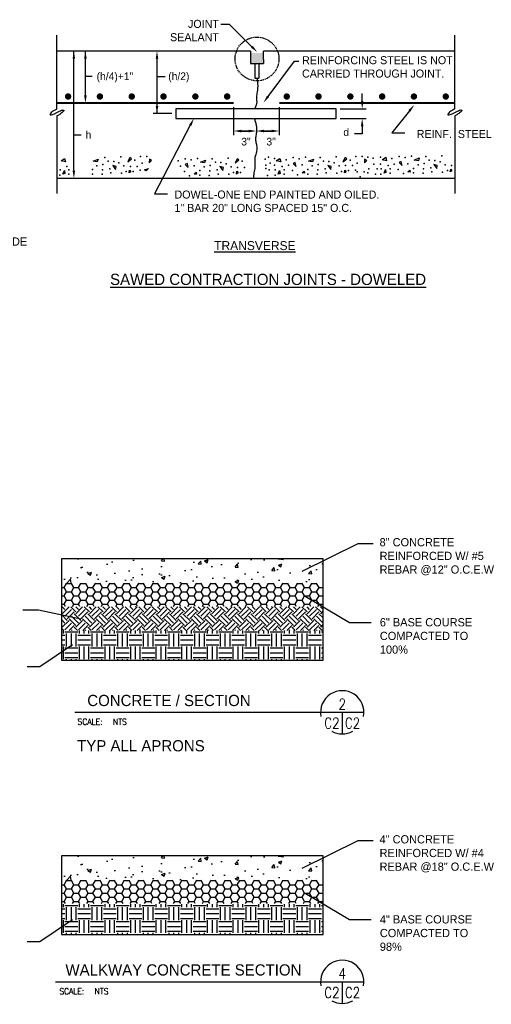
# Model space of a CAD drawing. Header units: inches. Extents: x 614 to 1183, y -159 to 223.
# Tile 19 of 19: x 1079 to 1183, y -5 to 211. Entities that reach past the tile are written whole.
import ezdxf
from ezdxf.enums import TextEntityAlignment as Align

# ---------------------------------------------------------------- set-up
doc = ezdxf.new("R2010")
doc.units = ezdxf.units.IN
doc.header["$MEASUREMENT"] = 0
doc.linetypes.add('HIDDEN', pattern=[0.375, 0.25, -0.125])
for name, color, linetype in [('A-ANNO-BUGS', 2, 'Continuous'), ('c-pr-conc-dtl', 6, 'Continuous'), ('c-text', 6, 'Continuous'), ('COM-TXT-100', 6, 'Continuous'), ('DIM', 2, 'Continuous'), ('HATCH', 15, 'Continuous'), ('HIDDEN', 7, 'HIDDEN'), ('T2', 4, 'Continuous'), ('TEXT', 3, 'Continuous'), ('TEXT-L', 4, 'Continuous')]:
    doc.layers.add(name, color=color, linetype=linetype)
doc.styles.add('L120', font='simplex', dxfattribs={"height": 0.12})
doc.styles.add('TIGHT', font='SIMPLEX', dxfattribs={"width": 0.85})
doc.dimstyles.new('Copy of Standard', dxfattribs={"dimtxt": 0.125, "dimasz": 0.18, "dimexe": 0.18, "dimexo": 0.0625, "dimgap": 0.09, "dimtad": 1, "dimdec": 4, "dimzin": 0, "dimdsep": 46, "dimtxsty": 'Standard', "dimcen": 0.09, "dimclrd": 2, "dimclre": 2, "dimadec": 0, "dimazin": 0, "dimtfac": 1, "dimtdec": 4, "dimtofl": 0, "dimtmove": 0, "dimatfit": 3, "dimfxl": 0, "dimtolj": 1, "dimtzin": 0, "dimarcsym": 0})

# ---------------------------------------------------------------- blocks, each defined once
blk = doc.blocks.new('DETTAG')
at = {"linetype": 'Continuous'}
blk.add_line((-0.25, 0), (0.25, 0), dxfattribs=at)
blk.add_line((0, 0), (0, -0.25))
for start, end in [(349.193077, 550.806923), (241.044976, 298.955024)]:
    blk.add_arc((0, 0), 0.25, start, end)
at = {"style": 'TIGHT', "width": 0.8}
blk.add_attdef('NO', text='', height=0.125, dxfattribs=at).set_placement((0, 0.03125), align=Align.CENTER)
blk.add_attdef('FROM', text='', height=0.125, dxfattribs=at).set_placement((-0.03125, -0.1875), align=Align.RIGHT)
blk.add_attdef('TO', (0.03125, -0.1875), '', height=0.125, dxfattribs=at)

msp = doc.modelspace()

# ---------------------------------------------------------------- hatches: boundary and pattern name
at = {"layer": 'c-text'}
h = msp.add_hatch(dxfattribs=at)
h.set_pattern_fill('AR-CONC', color=256, scale=1.125017, style=0)
h.set_pattern_definition([(50, (884.037, 28.771), (8.0693, -0.70597), [0.84376, -9.2814]), (355, (884.037, 28.771), (-1.56098, 8.4623), [0.675, -7.42511]), (100.4514, (884.709, 28.7124), (6.50833, 7.75631), [0.7171, -7.88797]), (46.184, (884.037, 31.021), (12.00665, -1.8621), [1.26564, -13.9221]), (96.6356, (885.037, 30.866), (10.5151, 10.959), [1.07563, -11.83195]), (351.184, (884.037, 31.021), (10.5151, 10.959), [1.0125, -11.13767]), (21, (885.162, 30.459), (6.7153, -4.52953), [0.84376, -9.2814]), (326, (885.162, 30.459), (2.73734, 8.15806), [0.675, -7.42511]), (71.4514, (885.721, 30.081), (9.45265, 3.62852), [0.7171, -7.88797]), (37.5, (884.0367, 28.7713), (0.1368, 3.745114), [0, -7.33511, 0, -7.537616, 0, -7.45324]), (7.5, (884.0367, 28.7713), (2.95958, 4.4372), [0, -4.297566, 0, -7.16636, 0, -2.84067]), (327.5, (881.528, 28.7713), (6.005595, -0.253746), [0, -2.81254, 0, -8.775135, 0, -11.64393]), (317.5, (880.403, 28.7713), (6.56095, 1.1262), [0, -3.65631, 0, -5.82759, 0, -8.26888])])
h.paths.add_polyline_path([(1145.98, 92.63), (1088.58, 92.63), (1088.58, 87.3), (1145.98, 87.3)])
h = msp.add_hatch(dxfattribs=at)
h.set_pattern_fill('HONEY', color=2, scale=8.43763, style=0)
h.set_pattern_definition([(0, (884.03675, 28.7713), (1.5820556, 0.9134002), [1.054704, -2.109408]), (120, (884.03675, 28.7713), (-1.5820556, 0.9134002), [1.054704, -2.109408]), (60, (884.03675, 28.7713), (3e-09, 1.8268005), [-2.109408, 1.054704])])
h.paths.add_polyline_path([(1145.98, 87.3), (1088.58, 87.3), (1088.58, 82.18), (1145.98, 82.18)])
h = msp.add_hatch(dxfattribs=at)
h.set_pattern_fill('EARTH', color=2, scale=8.43763, angle=45, style=0)
h.set_pattern_definition([(45, (884.0367, 28.7713), (3e-16, 2.983153), [2.109408, -2.109408]), (45, (883.4774, 29.3306), (3e-16, 2.983153), [2.109408, -2.109408]), (45, (882.918, 29.89), (3e-16, 2.983153), [2.109408, -2.109408]), (135, (882.918, 30.2629), (-2.983153, 6e-16), [2.109408, -2.109408]), (135, (883.4774, 30.8222), (-2.983153, 6e-16), [2.109408, -2.109408]), (135, (884.0367, 31.3815), (-2.983153, 6e-16), [2.109408, -2.109408])])
h.paths.add_polyline_path([(1146.01, 82.11), (1088.58, 82.11), (1088.58, 76.9), (1146.01, 76.9)])
h = msp.add_hatch(dxfattribs=at)
h.set_pattern_fill('EARTH', color=256, scale=11.250173, style=0)
h.set_pattern_definition([(0, (884.0367, 28.7713), (2.812543, 2.812543), [2.812543, -2.812543]), (0, (884.0367, 29.826), (2.812543, 2.812543), [2.812543, -2.812543]), (0, (884.0367, 30.8807), (2.812543, 2.812543), [2.812543, -2.812543]), (90, (884.3883, 31.2322), (-2.812543, 2.812543), [2.812543, -2.812543]), (90, (885.443, 31.2322), (-2.812543, 2.812543), [2.812543, -2.812543]), (90, (886.4977, 31.2322), (-2.812543, 2.812543), [2.812543, -2.812543])])
h.paths.add_polyline_path([(1146.01, 76.9), (1088.58, 76.9), (1088.58, 70.38), (1146.01, 70.38)])
h = msp.add_hatch(dxfattribs=at)
h.set_pattern_fill('AR-CONC', color=256, scale=1.125017, style=0)
h.set_pattern_definition([(50, (884.037, -36.449), (8.0693, -0.70597), [0.84376, -9.2814]), (355, (884.037, -36.449), (-1.56098, 8.4623), [0.675, -7.42511]), (100.4514, (884.709, -36.5076), (6.50833, 7.75631), [0.7171, -7.88797]), (46.184, (884.037, -34.199), (12.00665, -1.8621), [1.26564, -13.9221]), (96.6356, (885.037, -34.354), (10.5151, 10.959), [1.07563, -11.83195]), (351.184, (884.037, -34.199), (10.5151, 10.959), [1.0125, -11.13767]), (21, (885.162, -34.761), (6.7153, -4.52953), [0.84376, -9.2814]), (326, (885.162, -34.761), (2.73734, 8.15806), [0.675, -7.42511]), (71.4514, (885.721, -35.139), (9.45265, 3.62852), [0.7171, -7.88797]), (37.5, (884.0367, -36.4488), (0.1368, 3.745114), [0, -7.33511, 0, -7.537616, 0, -7.45324]), (7.5, (884.0367, -36.4488), (2.95958, 4.4372), [0, -4.297566, 0, -7.16636, 0, -2.84067]), (327.5, (881.528, -36.4488), (6.005595, -0.253746), [0, -2.81254, 0, -8.775135, 0, -11.64393]), (317.5, (880.403, -36.449), (6.56095, 1.1262), [0, -3.65631, 0, -5.82759, 0, -8.26888])])
h.paths.add_polyline_path([(1145.98, 27.41), (1088.58, 27.41), (1088.58, 22.08), (1145.98, 22.08)])
h = msp.add_hatch(dxfattribs=at)
h.set_pattern_fill('HONEY', color=2, scale=8.43763, style=0)
h.set_pattern_definition([(0, (884.03675, -36.4488), (1.5820556, 0.9134002), [1.054704, -2.109408]), (120, (884.03675, -36.4488), (-1.5820556, 0.9134002), [1.054704, -2.109408]), (60, (884.03675, -36.4488), (3e-09, 1.8268005), [-2.109408, 1.054704])])
h.paths.add_polyline_path([(1145.98, 22.08), (1088.58, 22.08), (1088.58, 16.96), (1145.98, 16.96)])
h = msp.add_hatch(dxfattribs=at)
h.set_pattern_fill('EARTH', color=256, scale=11.250173, style=0)
h.set_pattern_definition([(0, (884.0367, -31.297), (2.812543, 2.812543), [2.812543, -2.812543]), (0, (884.0367, -30.2423), (2.812543, 2.812543), [2.812543, -2.812543]), (0, (884.0367, -29.1875), (2.812543, 2.812543), [2.812543, -2.812543]), (90, (884.3883, -28.836), (-2.812543, 2.812543), [2.812543, -2.812543]), (90, (885.443, -28.836), (-2.812543, 2.812543), [2.812543, -2.812543]), (90, (886.4977, -28.836), (-2.812543, 2.812543), [2.812543, -2.812543])])
h.paths.add_polyline_path([(1146.01, 16.83), (1088.58, 16.83), (1088.58, 10.31), (1146.01, 10.31)])

# ---------------------------------------------------------------- linework, layer by layer
at = {"layer": 'A-ANNO-BUGS'}
for p, q in [((1091.5, 58.95), (1146.27, 58.95)), ((1087.3, -0.2), (1146.27, -0.2))]:
    msp.add_line(p, q, dxfattribs=at)
at = {"layer": 'c-pr-conc-dtl'}
for p, q in [((1130.05, 204.11), (1087.6, 204.11)), ((1130.05, 204.11), (1130.05, 202.17)), ((1174.85, 204.11), (1132.87, 204.11)), ((1132.87, 203.95), (1132.87, 204.11)), ((1132.87, 202.22), (1132.87, 203.95)), ((1130.05, 202.17), (1130.05, 201.39)), ((1130.05, 201.39), (1132.87, 201.39)), ((1130.98, 201.43), (1130.98, 198.16)), ((1131.9, 201.44), (1131.9, 198.16)), ((1132.87, 202.22), (1132.87, 201.39)), ((1130.98, 198.16), (1131.9, 198.16)), ((1148.84, 191.42), (1113.69, 191.42)), ((1113.69, 191.42), (1113.69, 189.31)), ((1148.84, 189.31), (1148.84, 191.42)), ((1113.69, 189.31), (1148.84, 189.31)), ((1087.66, 176.17), (1174.85, 176.17))]:
    msp.add_line(p, q, dxfattribs=at)
msp.add_solid([(1130.05, 203.65), (1130.05, 201.39), (1132.87, 203.65), (1132.87, 201.39)], dxfattribs=at)
at = {"layer": 'c-text'}
msp.add_line((1088.58, 70.38), (1146.01, 70.38), dxfattribs=at)
for points in [[(1088.58, 70.38), (1145.98, 70.38), (1145.98, 92.63), (1088.58, 92.63)], [(1088.58, 10.16), (1145.98, 10.16), (1145.98, 27.41), (1088.58, 27.41)]]:
    msp.add_lwpolyline(points, close=True, dxfattribs=at)
at = {"layer": 'DIM'}
for p, q in [((1125.47, 209.95), (1123.57, 209.95)), ((1130.33, 205.07), (1125.47, 209.95)), ((1091.31, 177.86), (1091.31, 204.11)), ((1093.84, 194.39), (1093.84, 204.11)), ((1109.54, 202.42), (1109.54, 190.37)), ((1133.89, 194.13), (1139.7, 201.88)), ((1139.7, 201.88), (1140.63, 201.88)), ((1093.84, 198.57), (1095.29, 198.57)), ((1111.34, 198.46), (1109.54, 198.46)), ((1154.54, 193.11), (1154.54, 194.8)), ((1112.79, 190.37), (1108.67, 190.37)), ((1126.34, 191.82), (1126.34, 185.68)), ((1136.34, 191.82), (1136.34, 185.68)), ((1149.72, 191.42), (1155.42, 191.42)), ((1164.9, 190.99), (1161.05, 186.18)), ((1149.72, 189.31), (1155.42, 189.31)), ((1116.84, 187.82), (1108.97, 172.77)), ((1129.67, 186.56), (1127.99, 186.56)), ((1128.03, 186.56), (1129.71, 186.56)), ((1134.66, 186.56), (1132.97, 186.56)), ((1133.01, 186.56), (1134.7, 186.56)), ((1154.54, 185.94), (1152.85, 185.94)), ((1154.54, 187.62), (1154.54, 185.94)), ((1161.05, 186.18), (1163.92, 186.18)), ((1092.91, 185.61), (1091.31, 185.61)), ((1108.97, 172.77), (1111.84, 172.77))]:
    msp.add_line(p, q, dxfattribs=at)
at = {"layer": 'DIM', "color": 1}
for points in [[(1131.44, 198.16), (1131.55, 197.53), (1131.61, 196.96), (1131.63, 196.45), (1131.61, 195.98), (1131.57, 195.56), (1131.51, 195.19), (1131.46, 194.86), (1131.41, 194.57), (1131.38, 194.31), (1131.36, 194.08), (1131.35, 193.87), (1131.36, 193.69), (1131.37, 193.53), (1131.38, 193.38), (1131.39, 193.23), (1131.4, 193.09), (1131.4, 192.96), (1131.4, 192.82), (1131.38, 192.68), (1131.36, 192.55), (1131.33, 192.42), (1131.3, 192.29), (1131.26, 192.17), (1131.22, 192.05), (1131.17, 191.93), (1131.11, 191.82), (1131.06, 191.71), (1131, 191.6), (1130.95, 191.48), (1130.93, 191.42)], [(1130.91, 189.31), (1130.94, 189.21), (1130.98, 189.03), (1131.03, 188.85), (1131.08, 188.67), (1131.13, 188.49), (1131.18, 188.31), (1131.23, 188.13), (1131.27, 187.94), (1131.31, 187.75), (1131.33, 187.55), (1131.36, 187.35), (1131.37, 187.14), (1131.38, 186.93), (1131.37, 186.71), (1131.36, 186.48), (1131.33, 186.25), (1131.29, 186.02), (1131.26, 185.78), (1131.22, 185.53), (1131.19, 185.28), (1131.16, 185.04), (1131.15, 184.79), (1131.16, 184.55), (1131.19, 184.3), (1131.23, 184.06), (1131.28, 183.82), (1131.34, 183.59), (1131.39, 183.35), (1131.43, 183.11), (1131.46, 182.87), (1131.46, 182.64), (1131.44, 182.4), (1131.39, 182.16), (1131.33, 181.91), (1131.27, 181.67), (1131.19, 181.43), (1131.12, 181.19), (1131.06, 180.95), (1131.02, 180.71), (1130.99, 180.47), (1130.99, 180.23), (1130.99, 179.99), (1131, 179.74), (1131.01, 179.49), (1131.02, 179.22), (1131.01, 178.94), (1131, 178.65), (1130.96, 178.34), (1130.91, 178.02), (1130.86, 177.7), (1130.81, 177.37), (1130.76, 177.05), (1130.72, 176.74), (1130.71, 176.44), (1130.72, 176.17)]]:
    msp.add_lwpolyline(points, dxfattribs=at)
at = {"layer": 'DIM'}
for points in [[(1091.59, 202.42), (1091.03, 202.42), (1091.31, 204.11)], [(1094.13, 202.42), (1093.56, 202.42), (1093.84, 204.11)], [(1109.83, 202.42), (1109.26, 202.42), (1109.54, 204.11)], [(1130.53, 205.27), (1130.13, 204.87), (1131.52, 203.88)], [(1094.13, 194.39), (1093.56, 194.39), (1093.84, 192.7)], [(1134.11, 193.96), (1133.66, 194.3), (1132.88, 192.78)], [(1154.82, 193.11), (1154.26, 193.11), (1154.54, 191.42)], [(1109.83, 192.05), (1109.26, 192.05), (1109.54, 190.37)], [(1164.68, 191.16), (1165.12, 190.81), (1165.95, 192.3)], [(1116.59, 187.95), (1117.09, 187.69), (1117.62, 189.31)], [(1154.82, 187.62), (1154.26, 187.62), (1154.54, 189.31)], [(1128.03, 186.27), (1128.03, 186.84), (1126.34, 186.56)], [(1129.67, 186.27), (1129.67, 186.84), (1131.36, 186.56)], [(1133.01, 186.27), (1133.01, 186.84), (1131.32, 186.56)], [(1134.66, 186.27), (1134.66, 186.84), (1136.35, 186.56)], [(1091.59, 177.86), (1091.03, 177.86), (1091.31, 176.17)]]:
    msp.add_solid(points, dxfattribs=at)
at = {"layer": 'HATCH'}
for p, q in [((1088.49, 180.04), (1089.28, 180.56)), ((1089.49, 179.81), (1088.49, 180.04)), ((1089.28, 180.56), (1089.49, 179.81)), ((1095.55, 179.96), (1096.64, 180.41)), ((1096.43, 179.81), (1095.55, 179.96)), ((1096.64, 180.41), (1096.43, 179.81)), ((1103.59, 180.71), (1103.12, 179.81)), ((1103.12, 179.81), (1103.96, 180.48)), ((1103.96, 180.48), (1103.59, 180.71)), ((1107.88, 180.41), (1107.82, 179.59)), ((1107.82, 179.59), (1108.35, 180.11)), ((1108.35, 180.11), (1107.88, 180.41)), ((1116.2, 179.44), (1115.73, 179.21)), ((1116.41, 178.54), (1116.2, 179.44)), ((1119.07, 179.73), (1120.17, 180.18)), ((1119.96, 179.59), (1119.07, 179.73)), ((1120.17, 180.18), (1119.96, 179.59)), ((1127.12, 180.48), (1126.65, 179.59)), ((1126.65, 179.59), (1127.48, 180.26)), ((1127.48, 180.26), (1127.12, 180.48)), ((1135.69, 180.04), (1136.48, 180.56)), ((1136.69, 179.81), (1135.69, 180.04)), ((1136.48, 180.56), (1136.69, 179.81)), ((1139.87, 179.66), (1139.4, 179.44)), ((1139.4, 179.44), (1140.08, 178.77)), ((1140.08, 178.77), (1139.87, 179.66)), ((1142.75, 179.96), (1143.85, 180.41)), ((1143.64, 179.81), (1142.75, 179.96)), ((1143.85, 180.41), (1143.64, 179.81)), ((1150.79, 180.71), (1150.32, 179.81)), ((1150.32, 179.81), (1151.16, 180.48)), ((1151.16, 180.48), (1150.79, 180.71)), ((1155.08, 180.41), (1155.03, 179.59)), ((1155.03, 179.59), (1155.55, 180.11)), ((1155.55, 180.11), (1155.08, 180.41)), ((1158.91, 180.26), (1159.7, 180.79)), ((1159.9, 180.04), (1158.91, 180.26)), ((1159.7, 180.79), (1159.9, 180.04)), ((1163.09, 179.89), (1162.62, 179.67)), ((1162.62, 179.67), (1163.3, 178.99)), ((1163.3, 178.99), (1163.09, 179.89)), ((1165.97, 180.19), (1167.06, 180.64)), ((1166.85, 180.04), (1165.97, 180.19)), ((1167.06, 180.64), (1166.85, 180.04)), ((1088.91, 177.05), (1089.22, 177.87)), ((1089.22, 177.87), (1089.33, 177.2)), ((1100.56, 178.77), (1099.83, 178.99)), ((1099.83, 178.99), (1100.46, 178.09)), ((1100.46, 178.09), (1100.56, 178.77)), ((1103.44, 177.35), (1103.54, 177.95)), ((1103.8, 177.57), (1103.44, 177.35)), ((1103.54, 177.95), (1103.8, 177.57)), ((1106.78, 178.02), (1107.67, 178.32)), ((1107.2, 177.8), (1106.78, 178.02)), ((1107.67, 178.32), (1107.2, 177.8)), ((1115.73, 179.21), (1116.41, 178.54)), ((1117.66, 177.12), (1118.13, 177.5)), ((1118.13, 177.5), (1118.18, 177.05)), ((1124.09, 178.54), (1123.35, 178.76)), ((1123.35, 178.76), (1123.98, 177.87)), ((1123.98, 177.87), (1124.09, 178.54)), ((1126.96, 177.12), (1127.06, 177.72)), ((1127.33, 177.35), (1126.96, 177.12)), ((1127.06, 177.72), (1127.33, 177.35)), ((1136.11, 177.05), (1136.43, 177.87)), ((1136.43, 177.87), (1136.53, 177.2)), ((1141.34, 177.35), (1141.81, 177.72)), ((1141.86, 177.27), (1141.34, 177.35)), ((1141.81, 177.72), (1141.86, 177.27)), ((1147.76, 178.77), (1147.03, 178.99)), ((1147.03, 178.99), (1147.66, 178.09)), ((1147.66, 178.09), (1147.76, 178.77)), ((1150.64, 177.35), (1150.74, 177.95)), ((1151, 177.57), (1150.64, 177.35)), ((1150.74, 177.95), (1151, 177.57)), ((1159.33, 177.28), (1159.64, 178.1)), ((1159.75, 177.43), (1159.33, 177.28)), ((1159.64, 178.1), (1159.75, 177.43)), ((1164.55, 177.57), (1165.02, 177.95)), ((1165.08, 177.5), (1164.55, 177.57)), ((1165.02, 177.95), (1165.08, 177.5)), ((1170.98, 178.99), (1170.25, 179.22)), ((1170.25, 179.22), (1170.88, 178.32)), ((1170.88, 178.32), (1170.98, 178.99)), ((1173.85, 177.57), (1173.96, 178.17)), ((1174.22, 177.8), (1173.85, 177.57)), ((1173.96, 178.17), (1174.22, 177.8)), ((1089.33, 177.2), (1088.91, 177.05)), ((1118.18, 177.05), (1117.66, 177.12)), ((1136.53, 177.2), (1136.11, 177.05))]:
    msp.add_line(p, q, dxfattribs=at)
for p in [(1098.11, 180.71), (1098.84, 179.96), (1100.04, 179.89), (1101.19, 179.59), (1101.61, 180.86), (1104.69, 180.19), (1105.94, 180.93), (1106.26, 179.51), (1107.3, 180.93), (1114.16, 180.03), (1115.73, 180.48), (1117.03, 180.26), (1118.44, 180.56), (1121.63, 180.48), (1122.36, 179.73), (1123.56, 179.66), (1125.13, 180.63), (1128.21, 179.96), (1133.28, 180.41), (1134.01, 180.78), (1134.33, 179.51), (1135.33, 180.56), (1137.84, 180.26), (1139.4, 180.71), (1140.71, 180.48), (1142.12, 180.78), (1145.31, 180.71), (1146.04, 179.96), (1147.24, 179.89), (1148.39, 179.59), (1148.81, 180.86), (1151.89, 180.19), (1153.15, 180.93), (1153.46, 179.51), (1154.5, 180.93), (1155.76, 180.78), (1156.96, 180.63), (1158.55, 180.79), (1161.05, 180.49), (1162.62, 180.93), (1163.93, 180.71), (1165.34, 181.01), (1168.11, 179.44), (1168.53, 180.93), (1169.26, 180.19), (1170.46, 180.11), (1171.61, 179.81), (1172.03, 181.08), (1088.28, 178.02), (1089.8, 178.77), (1090.22, 178.02), (1095.39, 178.09), (1096.38, 178.92), (1097.58, 178.02), (1097.69, 179.21), (1099.2, 178.24), (1099.41, 177.35), (1101.76, 177.27), (1102.29, 178.92), (1102.81, 177.65), (1103.7, 178.77), (1104.32, 177.65), (1105.21, 178.77), (1105.84, 177.95), (1114.68, 178.84), (1115.57, 177.64), (1117.66, 178.91), (1118.91, 177.87), (1119.91, 178.69), (1121.11, 177.79), (1121.21, 178.99), (1122.73, 178.02), (1124.71, 179.36), (1125.81, 178.69), (1126.33, 177.42), (1127.22, 178.54), (1127.85, 177.42), (1128.74, 178.54), (1133.39, 179.06), (1133.44, 178.32), (1134.17, 178.02), (1135.33, 179.07), (1135.49, 178.02), (1137, 178.77), (1137.42, 178.02), (1138.36, 179.07), (1139.25, 177.87), (1141.34, 179.14), (1142.59, 178.09), (1143.58, 178.92), (1144.79, 178.02), (1144.89, 179.21), (1146.41, 178.24), (1146.61, 177.35), (1148.97, 177.27), (1149.49, 178.92), (1150.01, 177.65), (1150.9, 178.99), (1151.53, 177.87), (1152.41, 178.99), (1153.04, 177.95), (1153.44, 177.63), (1154.95, 177.63), (1155.81, 177.35), (1156.02, 178.24), (1157.06, 179.29), (1157.85, 178.24), (1158.55, 179.29), (1158.7, 178.25), (1160.22, 178.99), (1160.64, 178.25), (1160.64, 177.28), (1161.58, 179.29), (1162.46, 178.1), (1164.55, 179.37), (1165.81, 178.32), (1165.81, 177.35), (1166.8, 179.14), (1167.9, 177.28), (1168, 178.25), (1169.62, 178.47), (1169.83, 177.57), (1172.18, 177.5), (1172.7, 179.14), (1173.23, 177.87), (1174.12, 178.99), (1088.23, 176.83), (1090.22, 177.05), (1095.39, 177.12), (1097.48, 177.05), (1116.67, 176.75), (1118.91, 176.9), (1121, 176.82), (1122.94, 177.12), (1125.29, 177.05), (1133.75, 176.82), (1135.43, 176.83), (1137.42, 177.05), (1140.34, 176.97), (1142.59, 177.12), (1144.68, 177.05), (1154.06, 176.51), (1157.43, 177.05), (1158.65, 177.05), (1163.56, 177.2)]:
    msp.add_point(p, dxfattribs=at)
at = {"layer": 'HIDDEN'}
msp.add_circle((1131.47, 202.38), 4.81, dxfattribs=at)
at = {"layer": 'T2', "const_width": 0.703}
for points in [[(1089.7, 194.13, 1), (1090.4, 194.13, 1)], [(1096.67, 194.13, 1), (1097.38, 194.13, 1)], [(1103.65, 194.13, 1), (1104.35, 194.13, 1)], [(1110.62, 194.13, 1), (1111.33, 194.13, 1)], [(1117.6, 194.13, 1), (1118.3, 194.13, 1)], [(1124.57, 194.13, 1), (1125.28, 194.13, 1)], [(1137.64, 194.13, 1), (1138.34, 194.13, 1)], [(1144.61, 194.13, 1), (1145.31, 194.13, 1)], [(1151.59, 194.13, 1), (1152.29, 194.13, 1)], [(1158.56, 194.13, 1), (1159.26, 194.13, 1)], [(1165.54, 194.13, 1), (1166.24, 194.13, 1)], [(1172.51, 194.13, 1), (1173.21, 194.13, 1)]]:
    msp.add_lwpolyline(points, format="xyb", close=True, dxfattribs=at)
at = {"layer": 'T2', "const_width": 0.422}
for points in [[(1087.62, 192.7), (1126.34, 192.7)], [(1136.34, 192.7), (1174.85, 192.7)]]:
    msp.add_lwpolyline(points, dxfattribs=at)
at = {"layer": 'TEXT', "color": 7}
for p, q in [((1087.6, 191.4), (1087.6, 207.62)), ((1174.85, 191.41), (1174.85, 207.63)), ((1087.6, 189.87), (1087.6, 172.82)), ((1174.85, 189.87), (1174.85, 172.83))]:
    msp.add_line(p, q, dxfattribs=at)
for points in [[(1087.26, 191.22, 0.022431), (1086.72, 190.88, 0.031043), (1086.36, 190.59, 0.067361), (1086.09, 190.26, 0.27889), (1086.09, 190.15, 0.27889), (1086.18, 190.1, 0.067361), (1086.6, 190.17, 0.031043), (1087.03, 190.34, 0.022431), (1087.6, 190.64, 0.022431)], [(1087.6, 191.4, 0.013424), (1087.26, 191.22, 0.022431)], [(1087.6, 190.64, -0.022431), (1088.17, 190.93, -0.031043), (1088.6, 191.1, -0.067361), (1089.01, 191.17, -0.27889), (1089.11, 191.12, -0.27889), (1089.11, 191.01, -0.067361), (1088.84, 190.69, -0.031043), (1088.47, 190.4, -0.022431), (1087.93, 190.05, -0.022431)], [(1174.51, 191.22, 0.022431), (1173.97, 190.88, 0.031043), (1173.61, 190.59, 0.067361), (1173.34, 190.26, 0.27889), (1173.33, 190.15, 0.27889), (1173.43, 190.1, 0.067361), (1173.85, 190.18, 0.031043), (1174.28, 190.34, 0.022431), (1174.85, 190.64, 0.022431)], [(1174.85, 191.41, 0.013424), (1174.51, 191.22, 0.022431)], [(1174.85, 190.64, -0.022431), (1175.41, 190.93, -0.031043), (1175.85, 191.1, -0.067361), (1176.26, 191.18, -0.27889), (1176.36, 191.12, -0.27889), (1176.36, 191.01, -0.067361), (1176.08, 190.69, -0.031043), (1175.72, 190.4, -0.022431), (1175.18, 190.06, -0.022431)], [(1087.93, 190.05, -0.013424), (1087.6, 189.87, -0.031043)], [(1175.18, 190.06, -0.013424), (1174.85, 189.87, -0.031043)]]:
    msp.add_lwpolyline(points, format="xyb", dxfattribs=at)

# ---------------------------------------------------------------- block references
at = {"layer": 'A-ANNO-BUGS', "xscale": 18.98466738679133, "yscale": 18.98466738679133, "zscale": 18.9846673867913}
for p, values in [((1150.16, 58.95), {'NO': '2', 'FROM': 'C2', 'TO': 'C2'}), ((1150.16, -0.2), {'NO': '4', 'FROM': 'C2', 'TO': 'C2'})]:
    msp.add_blockref('DETTAG', p, dxfattribs=at).add_auto_attribs(values)

# ---------------------------------------------------------------- texts
at = {"layer": 'c-text', "color": 4}
for s, p in [('%%uSAWED CONTRACTION JOINTS - DOWELED', (1099.25, 152.76)), ('TYP ALL APRONS', (1092.02, 50.38))]:
    msp.add_text(s, height=2.461, dxfattribs=at).set_placement(p)
for s, p in [('CONCRETE / SECTION', (1112.17, 60.32)), ('WALKWAY CONCRETE SECTION', (1115.34, 1.17))]:
    msp.add_text(s, height=2.461, dxfattribs=at).set_placement(p, align=Align.CENTER)
at = {"layer": 'c-text', "char_height": 1.7578}
for s, insert, width, attachment_point in [('JOINT SEALANT', (1123.12, 210.96), 16.3128, 3), ('REINFORCING STEEL IS NOT CARRIED THROUGH JOINT.', (1141.35, 202.98), 41.8402, 1), ('REINF.  STEEL', (1166.5, 186.78), 41.8402, 1), ('DOWEL-ONE END PAINTED AND OILED.\\P1" BAR 20" LONG SPACED 15" O.C.', (1113.37, 173.49), 52.7833, 1)]:
    msp.add_mtext(s, dxfattribs=dict(at, insert=insert, width=width, attachment_point=attachment_point))
at = {"layer": 'COM-TXT-100'}
msp.add_text('FINISH GRADE', height=1.8, dxfattribs=at).set_placement((1072.52, 161.39), align=Align.CENTER)
at = {"layer": 'COM-TXT-100', "char_height": 1.8, "attachment_point": 1}
for s, insert, width in [('8" CONCRETE REINFORCED W/ #5 REBAR @12" O.C.E.W', (1158.35, 97.19), 29.3677), ('6" BASE COURSE COMPACTED TO 100%', (1158.41, 79.62), 23.7607), ('4" CONCRETE REINFORCED W/ #4 REBAR @18" O.C.E.W', (1158.35, 31.97), 29.3911), ('4" BASE COURSE COMPACTED TO 98%', (1158.41, 14.4), 23.766)]:
    msp.add_mtext(s, dxfattribs=dict(at, insert=insert, width=width))
at = {"layer": 'DIM'}
for s, height, p in [('(h/4)+1"', 1.688, (1096.3, 197.73)), ('(h/2)', 1.688, (1112.01, 197.74)), ('h', 1.69, (1093.88, 184.88)), ('d', 1.69, (1150.41, 185.47)), ('3"', 1.688, (1128.02, 183.38)), ('3"', 1.688, (1133.54, 183.38))]:
    msp.add_text(s, height=height, dxfattribs=at).set_placement(p)
at = {"layer": 'T2', "style": 'L120', "width": 0.9}
for p in [(1092.13, 56.2), (1088.12, -2.95)]:
    msp.add_text('SCALE:', height=1.35, dxfattribs=at).set_placement(p)
for p in [(1099.88, 56.2), (1095.87, -2.95)]:
    msp.add_attdef('NTS', p, 'NONE', height=1.35, dxfattribs=at)
at = {"layer": 'TEXT-L'}
msp.add_text('%%uTRANSVERSE', height=1.9688, dxfattribs=at).set_placement((1122.08, 160.42))

# ---------------------------------------------------------------- leaders
at = {"layer": 'c-text'}
for points in [[(1141.39, 89.97), (1153.65, 96), (1156.96, 96)], [(1142.03, 84.48), (1151.79, 78.69), (1156.49, 78.69)], [(1141.39, 24.75), (1153.65, 30.78), (1156.96, 30.78)], [(1142.03, 19.26), (1151.79, 13.47), (1156.49, 13.47)]]:
    msp.add_leader(points, dimstyle='Copy of Standard', override={"dimgap": 0.09, "dimtad": 0}, dxfattribs=at)
for points in [[(1092.84, 79.42), (1083.57, 81.37), (1080.09, 81.37)], [(1091.02, 73.73), (1083.87, 68.92), (1081.08, 68.92)], [(1091.02, 13.38), (1083.87, 8.58), (1081.08, 8.58)]]:
    msp.add_leader(points, dimstyle='Copy of Standard', dxfattribs=at)

doc.saveas('drawing.dxf')
